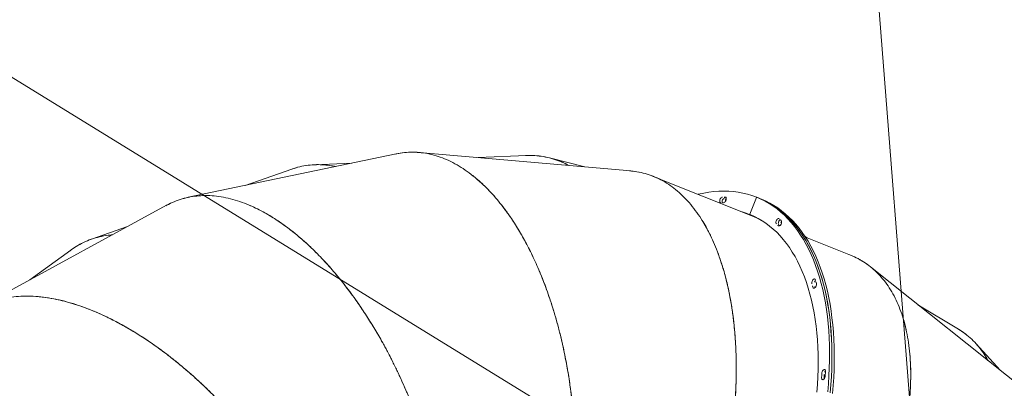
# Model space of a CAD drawing. Extents: x 5459245 to 5462690, y 5971016 to 5972523.
# Tile 52 of 198: x 5462441.603 to 5462442.923, y 5972214.771 to 5972215.264. Entities that reach past the tile are written whole.
import ezdxf

# ---------------------------------------------------------------- set-up
doc = ezdxf.new("R2010")
doc.units = 0
doc.layers.add('A_MAŁA ARCHITEKTURA', color=195, linetype='CONTINUOUS', lineweight=9)
doc.layers.add('ADT CCTV', color=102, linetype='CONTINUOUS')

# ---------------------------------------------------------------- blocks, each defined once
blk = doc.blocks.new('MEGA')
at = {"layer": 'A_MAŁA ARCHITEKTURA'}
for p, q in [((5462444.5612, 5972220.615), (5462444.5612, 5972216.3794)), ((5462444.5239, 5972219.7791), (5462444.2769, 5972219.9205)), ((5462444.4057, 5972219.8569), (5462444.343, 5972219.8827)), ((5462444.4723, 5972219.8086), (5462444.4325, 5972219.841)), ((5462444.7438, 5972219.5531), (5462444.5483, 5972219.7599)), ((5462444.6531, 5972219.6615), (5462444.6017, 5972219.7034)), ((5462444.7022, 5972219.5971), (5462444.6741, 5972219.6386)), ((5462444.8891, 5972219.2732), (5462444.7616, 5972219.5277)), ((5462444.8335, 5972219.403), (5462444.7972, 5972219.4567)), ((5462444.8616, 5972219.3282), (5462444.847, 5972219.3749)), ((5462444.9231, 5972219.1035), (5462444.8988, 5972219.2437)), ((5462444.9243, 5972219.0968), (5462444.9231, 5972219.1035)), ((5462444.9471, 5972219.111), (5462444.9236, 5972219.107)), ((5462444.9476, 5972219.1114), (5462444.9482, 5972219.108)), ((5462444.9482, 5972219.1075), (5462444.9477, 5972219.1109)), ((5462444.9482, 5972219.108), (5462444.9482, 5972219.108)), ((5462444.9482, 5972219.1077), (5462444.9482, 5972219.1078)), ((5462444.9488, 5972219.1044), (5462444.9482, 5972219.1077)), ((5462444.936, 5972219.0646), (5462444.9361, 5972219.0654)), ((5462444.9365, 5972219.0647), (5462444.9365, 5972219.0655)), ((5462444.9474, 5972218.9633), (5462444.9364, 5972219.0271)), ((5462444.9368, 5972219.0246), (5462444.9368, 5972219.028)), ((5462444.9138, 5972218.6498), (5462444.9482, 5972218.9323)), ((5462444.7877, 5972218.9066), (5462444.7876, 5972218.9065)), ((5462444.7876, 5972218.9065), (5462444.7877, 5972218.9066)), ((5462444.9389, 5972218.788), (5462444.9383, 5972218.8513)), ((5462444.9213, 5972218.7116), (5462444.9346, 5972218.7572))]:
    blk.add_line(p, q, dxfattribs=at)
at = {"layer": 'A_MAŁA ARCHITEKTURA', "flags": 128}
for points in [[(5462444.9476, 5972219.1114), (5462444.9463, 5972219.1175), (5462444.9447, 5972219.1236), (5462444.9428, 5972219.1296), (5462444.9405, 5972219.1355), (5462444.9379, 5972219.1413), (5462444.935, 5972219.1471), (5462444.9317, 5972219.1527), (5462444.9281, 5972219.1583), (5462444.9241, 5972219.1637), (5462444.9199, 5972219.1691), (5462444.9153, 5972219.1743), (5462444.9104, 5972219.1795), (5462444.9099, 5972219.18)], [(5462444.9238, 5972219.1502), (5462444.9232, 5972219.1508), (5462444.9224, 5972219.1511), (5462444.9213, 5972219.1513), (5462444.9201, 5972219.1513), (5462444.9188, 5972219.151), (5462444.9177, 5972219.1506), (5462444.9168, 5972219.15), (5462444.9163, 5972219.1494), (5462444.9161, 5972219.1487), (5462444.9162, 5972219.1481)], [(5462444.9172, 5972219.1465), (5462444.9174, 5972219.1467), (5462444.9183, 5972219.1473), (5462444.9194, 5972219.1477), (5462444.9206, 5972219.1479), (5462444.9219, 5972219.148), (5462444.923, 5972219.1478), (5462444.9238, 5972219.1474), (5462444.9244, 5972219.1469)], [(5462444.9244, 5972219.1469), (5462444.9238, 5972219.1474), (5462444.923, 5972219.1478), (5462444.9219, 5972219.148), (5462444.9206, 5972219.1479), (5462444.9194, 5972219.1477), (5462444.9183, 5972219.1473), (5462444.9174, 5972219.1467), (5462444.9172, 5972219.1465)], [(5462444.9182, 5972219.1448), (5462444.9187, 5972219.1443), (5462444.9195, 5972219.1439), (5462444.9206, 5972219.1437), (5462444.9218, 5972219.1437), (5462444.923, 5972219.144), (5462444.9242, 5972219.1444), (5462444.9251, 5972219.1449), (5462444.9257, 5972219.1456), (5462444.9259, 5972219.1463), (5462444.9257, 5972219.1469)], [(5462444.923, 5972219.1071), (5462444.9218, 5972219.1132), (5462444.9208, 5972219.117)], [(5462444.7755, 5972218.893), (5462444.7851, 5972218.8979), (5462444.7945, 5972218.9029), (5462444.8037, 5972218.908), (5462444.8127, 5972218.9132), (5462444.8214, 5972218.9185), (5462444.8299, 5972218.9239), (5462444.8382, 5972218.9295), (5462444.8462, 5972218.9351), (5462444.8539, 5972218.9408), (5462444.8614, 5972218.9466), (5462444.8686, 5972218.9525), (5462444.8756, 5972218.9585), (5462444.8822, 5972218.9645), (5462444.8886, 5972218.9707), (5462444.8947, 5972218.9768), (5462444.9005, 5972218.9831), (5462444.906, 5972218.9893), (5462444.9111, 5972218.9956), (5462444.916, 5972219.002), (5462444.9205, 5972219.0084), (5462444.9247, 5972219.0148), (5462444.9286, 5972219.0213), (5462444.9322, 5972219.0277), (5462444.9354, 5972219.0342), (5462444.9383, 5972219.0407), (5462444.9409, 5972219.0472), (5462444.9431, 5972219.0537), (5462444.945, 5972219.0601), (5462444.9465, 5972219.0666), (5462444.9477, 5972219.073), (5462444.9486, 5972219.0794), (5462444.9491, 5972219.0858), (5462444.9492, 5972219.0921), (5462444.9491, 5972219.0984), (5462444.9485, 5972219.1047), (5462444.9477, 5972219.1109)], [(5462444.9482, 5972219.1077), (5462444.9491, 5972219.1016), (5462444.9496, 5972219.0953), (5462444.9498, 5972219.089), (5462444.9497, 5972219.0827), (5462444.9492, 5972219.0763), (5462444.9483, 5972219.0699), (5462444.9472, 5972219.0635), (5462444.9456, 5972219.057), (5462444.9438, 5972219.0506), (5462444.9415, 5972219.0441), (5462444.939, 5972219.0376), (5462444.9361, 5972219.0311), (5462444.9329, 5972219.0246), (5462444.9293, 5972219.0182), (5462444.9255, 5972219.0117), (5462444.9212, 5972219.0053), (5462444.9167, 5972218.9989), (5462444.9119, 5972218.9925), (5462444.9067, 5972218.9862), (5462444.9013, 5972218.9799), (5462444.8955, 5972218.9737), (5462444.8894, 5972218.9675), (5462444.8831, 5972218.9614), (5462444.8764, 5972218.9554), (5462444.8695, 5972218.9494), (5462444.8623, 5972218.9435), (5462444.8548, 5972218.9377), (5462444.847, 5972218.932), (5462444.839, 5972218.9263), (5462444.8308, 5972218.9208), (5462444.8223, 5972218.9154), (5462444.8136, 5972218.91), (5462444.8046, 5972218.9048), (5462444.7954, 5972218.8997), (5462444.786, 5972218.8947), (5462444.7764, 5972218.8899)], [(5462444.7761, 5972218.8897), (5462444.7857, 5972218.8945), (5462444.7951, 5972218.8995), (5462444.8043, 5972218.9046), (5462444.8132, 5972218.9098), (5462444.822, 5972218.9152), (5462444.8305, 5972218.9206), (5462444.8387, 5972218.9261), (5462444.8468, 5972218.9318), (5462444.8545, 5972218.9375), (5462444.862, 5972218.9433), (5462444.8692, 5972218.9492), (5462444.8762, 5972218.9552), (5462444.8828, 5972218.9612), (5462444.8892, 5972218.9673), (5462444.8953, 5972218.9735), (5462444.9011, 5972218.9797), (5462444.9065, 5972218.986), (5462444.9117, 5972218.9923), (5462444.9166, 5972218.9987), (5462444.9211, 5972219.0051), (5462444.9253, 5972219.0115), (5462444.9292, 5972219.0179), (5462444.9328, 5972219.0244), (5462444.936, 5972219.0309), (5462444.9389, 5972219.0374), (5462444.9415, 5972219.0438), (5462444.9437, 5972219.0503), (5462444.9456, 5972219.0568), (5462444.9471, 5972219.0632), (5462444.9483, 5972219.0697), (5462444.9492, 5972219.0761), (5462444.9497, 5972219.0825), (5462444.9498, 5972219.0888), (5462444.9496, 5972219.0951), (5462444.9491, 5972219.1013), (5462444.9482, 5972219.1075)], [(5462444.9488, 5972219.1044), (5462444.9497, 5972219.0982), (5462444.9502, 5972219.092), (5462444.9504, 5972219.0857), (5462444.9503, 5972219.0793), (5462444.9498, 5972219.073), (5462444.9489, 5972219.0666), (5462444.9477, 5972219.0601), (5462444.9462, 5972219.0537), (5462444.9443, 5972219.0472), (5462444.9421, 5972219.0407), (5462444.9396, 5972219.0342), (5462444.9367, 5972219.0278), (5462444.9335, 5972219.0213), (5462444.9299, 5972219.0148), (5462444.926, 5972219.0084), (5462444.9218, 5972219.0019), (5462444.9173, 5972218.9955), (5462444.9125, 5972218.9892), (5462444.9073, 5972218.9829), (5462444.9018, 5972218.9766), (5462444.8961, 5972218.9704), (5462444.89, 5972218.9642), (5462444.8836, 5972218.9581), (5462444.877, 5972218.952), (5462444.8701, 5972218.9461), (5462444.8628, 5972218.9402), (5462444.8554, 5972218.9344), (5462444.8476, 5972218.9286), (5462444.8396, 5972218.923), (5462444.8314, 5972218.9175), (5462444.8229, 5972218.912), (5462444.8141, 5972218.9067), (5462444.8052, 5972218.9015), (5462444.796, 5972218.8964), (5462444.7866, 5972218.8914), (5462444.777, 5972218.8865)], [(5462444.7676, 5972218.9052), (5462444.7769, 5972218.9101), (5462444.7859, 5972218.915), (5462444.7947, 5972218.9201), (5462444.8032, 5972218.9252), (5462444.8116, 5972218.9305), (5462444.8197, 5972218.9359), (5462444.8275, 5972218.9414), (5462444.835, 5972218.947), (5462444.8424, 5972218.9526), (5462444.8494, 5972218.9584), (5462444.8561, 5972218.9642), (5462444.8626, 5972218.9701), (5462444.8688, 5972218.9761), (5462444.8746, 5972218.9821), (5462444.8802, 5972218.9882), (5462444.8854, 5972218.9943), (5462444.8904, 5972219.0005), (5462444.895, 5972219.0067), (5462444.8993, 5972219.013), (5462444.9033, 5972219.0192), (5462444.9069, 5972219.0255), (5462444.9102, 5972219.0318), (5462444.9132, 5972219.0382), (5462444.9158, 5972219.0445), (5462444.9181, 5972219.0508), (5462444.9201, 5972219.0571), (5462444.9217, 5972219.0634), (5462444.9229, 5972219.0697), (5462444.9238, 5972219.0759), (5462444.9244, 5972219.0822), (5462444.9246, 5972219.0883), (5462444.9245, 5972219.0945), (5462444.924, 5972219.1006), (5462444.9231, 5972219.1066)], [(5462444.9214, 5972219.1136), (5462444.9223, 5972219.11), (5462444.9233, 5972219.1053)], [(5462444.9233, 5972219.1053), (5462444.9224, 5972219.1098), (5462444.9214, 5972219.1136)], [(5462444.922, 5972219.1103), (5462444.9229, 5972219.1067), (5462444.9236, 5972219.1036)], [(5462444.923, 5972219.1071), (5462444.923, 5972219.1071), (5462444.9231, 5972219.107), (5462444.9231, 5972219.107), (5462444.9232, 5972219.107), (5462444.9233, 5972219.107), (5462444.9234, 5972219.1069), (5462444.9235, 5972219.1069), (5462444.9236, 5972219.107)], [(5462444.9236, 5972219.107), (5462444.9235, 5972219.1069), (5462444.9234, 5972219.1069), (5462444.9233, 5972219.1069), (5462444.9232, 5972219.1068), (5462444.9232, 5972219.1068), (5462444.9231, 5972219.1067), (5462444.9231, 5972219.1067), (5462444.9231, 5972219.1066)], [(5462444.9471, 5972219.111), (5462444.9472, 5972219.1111), (5462444.9473, 5972219.1111), (5462444.9474, 5972219.1111), (5462444.9475, 5972219.1112), (5462444.9475, 5972219.1112), (5462444.9476, 5972219.1113), (5462444.9476, 5972219.1113), (5462444.9476, 5972219.1114)], [(5462444.9477, 5972219.1109), (5462444.9476, 5972219.1109), (5462444.9476, 5972219.111), (5462444.9476, 5972219.111), (5462444.9475, 5972219.111), (5462444.9474, 5972219.111), (5462444.9473, 5972219.1111), (5462444.9472, 5972219.111), (5462444.9471, 5972219.111)], [(5462444.9305, 5972219.066), (5462444.9305, 5972219.0653), (5462444.9309, 5972219.0648), (5462444.9317, 5972219.0643), (5462444.9327, 5972219.0641), (5462444.9339, 5972219.0641), (5462444.9352, 5972219.0643), (5462444.9363, 5972219.0646), (5462444.9373, 5972219.0652), (5462444.938, 5972219.0658), (5462444.9383, 5972219.0665)], [(5462444.939, 5972219.0703), (5462444.9389, 5972219.0709), (5462444.9385, 5972219.0715), (5462444.9377, 5972219.0719), (5462444.9367, 5972219.0721), (5462444.9355, 5972219.0722), (5462444.9342, 5972219.072), (5462444.9331, 5972219.0716), (5462444.9321, 5972219.071), (5462444.9315, 5972219.0704), (5462444.9312, 5972219.0697)], [(5462444.9387, 5972219.0684), (5462444.9383, 5972219.0686), (5462444.9373, 5972219.0688), (5462444.9361, 5972219.0688), (5462444.9348, 5972219.0686), (5462444.9337, 5972219.0682), (5462444.9327, 5972219.0677), (5462444.9321, 5972219.0671), (5462444.9318, 5972219.0664)], [(5462444.9318, 5972219.0664), (5462444.9321, 5972219.0671), (5462444.9327, 5972219.0677), (5462444.9337, 5972219.0682), (5462444.9348, 5972219.0686), (5462444.9361, 5972219.0688), (5462444.9373, 5972219.0688), (5462444.9383, 5972219.0686), (5462444.9387, 5972219.0684)], [(5462444.8844, 5972218.9835), (5462444.884, 5972218.9828), (5462444.884, 5972218.9822), (5462444.8843, 5972218.9816), (5462444.885, 5972218.9811), (5462444.886, 5972218.9808), (5462444.8871, 5972218.9807), (5462444.8884, 5972218.9809), (5462444.8895, 5972218.9812), (5462444.8906, 5972218.9817), (5462444.8913, 5972218.9823)], [(5462444.8947, 5972218.986), (5462444.8951, 5972218.9867), (5462444.8951, 5972218.9874), (5462444.8947, 5972218.9879), (5462444.894, 5972218.9884), (5462444.893, 5972218.9887), (5462444.8919, 5972218.9887), (5462444.8906, 5972218.9886), (5462444.8895, 5972218.9883), (5462444.8884, 5972218.9878), (5462444.8877, 5972218.9871)], [(5462444.7871, 5972218.9099), (5462444.7863, 5972218.9093), (5462444.7858, 5972218.9087), (5462444.7856, 5972218.908), (5462444.7859, 5972218.9074), (5462444.7865, 5972218.9069), (5462444.7874, 5972218.9065), (5462444.7885, 5972218.9064), (5462444.7897, 5972218.9065), (5462444.7909, 5972218.9068), (5462444.792, 5972218.9072)], [(5462444.7924, 5972218.9129), (5462444.7918, 5972218.9125), (5462444.7911, 5972218.9121), (5462444.7904, 5972218.9118), (5462444.7898, 5972218.9114), (5462444.7891, 5972218.911), (5462444.7885, 5972218.9107), (5462444.7878, 5972218.9103), (5462444.7871, 5972218.9099)], [(5462444.793, 5972218.9095), (5462444.7923, 5972218.9092), (5462444.7917, 5972218.9088), (5462444.791, 5972218.9084), (5462444.7904, 5972218.9081), (5462444.7897, 5972218.9077), (5462444.789, 5972218.9073), (5462444.7884, 5972218.9069), (5462444.7877, 5972218.9066)], [(5462444.7877, 5972218.9066), (5462444.7884, 5972218.9069), (5462444.789, 5972218.9073), (5462444.7897, 5972218.9077), (5462444.7904, 5972218.9081), (5462444.791, 5972218.9084), (5462444.7917, 5972218.9088), (5462444.7923, 5972218.9092), (5462444.793, 5972218.9095)], [(5462444.792, 5972218.9072), (5462444.7927, 5972218.9076), (5462444.7934, 5972218.908), (5462444.7941, 5972218.9084), (5462444.7947, 5972218.9087), (5462444.7954, 5972218.9091), (5462444.7961, 5972218.9095), (5462444.7968, 5972218.9099), (5462444.7974, 5972218.9102)], [(5462444.7974, 5972218.9102), (5462444.7983, 5972218.9108), (5462444.7988, 5972218.9115), (5462444.7989, 5972218.9122), (5462444.7986, 5972218.9128), (5462444.798, 5972218.9133), (5462444.7971, 5972218.9136), (5462444.7959, 5972218.9137), (5462444.7947, 5972218.9136), (5462444.7935, 5972218.9134), (5462444.7924, 5972218.9129)]]:
    blk.add_lwpolyline(points, dxfattribs=at)
at = {"layer": 'A_MAŁA ARCHITEKTURA'}
for centre, radius, start, end in [((5462444.8107, 5972219.0834), 0.1237, 29.7216, 31.4809), ((5462444.9219, 5972219.1383), 0.00636, 70.6675, 115.6473), ((5462444.8161, 5972219.0843), 0.1263, 29.7216, 31.4809), ((5462444.8161, 5972219.0806), 0.127, 30.5924, 31.4786), ((5462444.816, 5972219.0806), 0.127, 30.5926, 31.4784), ((5462444.8194, 5972219.0856), 0.1053, 2.354, 9.8255), ((5462444.8093, 5972219.0913), 0.1237, 348.186, 349.9454), ((5462444.8106, 5972219.0879), 0.1231, 349.0481, 349.9477), ((5462444.8106, 5972219.0879), 0.123, 349.0479, 349.9479), ((5462444.937, 5972219.059), 0.00646, 84.4025, 128.6166), ((5462444.8147, 5972219.0923), 0.1263, 348.186, 349.9454), ((5462444.6917, 5972219.1606), 0.2618, 317.4321, 318.4997), ((5462444.6927, 5972219.1568), 0.2611, 317.6445, 318.5003), ((5462444.693, 5972219.1566), 0.2608, 317.6439, 318.501), ((5462444.8925, 5972218.9792), 0.00628, 76.3993, 132.3527), ((5462444.6946, 5972219.163), 0.2671, 317.4321, 318.4997), ((5462444.7964, 5972218.9034), 0.00701, 80.4156, 118.4688)]:
    blk.add_arc(centre, radius, start, end, dxfattribs=at)
for points, knots in [([(5462444.3204, 5972219.5244), (5462444.3211, 5972219.5265), (5462444.3225, 5972219.5306), (5462444.3245, 5972219.5367), (5462444.3264, 5972219.5426), (5462444.3282, 5972219.5483), (5462444.3299, 5972219.5537), (5462444.3314, 5972219.559), (5462444.3329, 5972219.5641), (5462444.3345, 5972219.5699), (5462444.3362, 5972219.5764), (5462444.3381, 5972219.5836), (5462444.3398, 5972219.5906), (5462444.3414, 5972219.5974), (5462444.3432, 5972219.6055), (5462444.3452, 5972219.6148), (5462444.3472, 5972219.6252), (5462444.349, 5972219.6356), (5462444.3506, 5972219.646), (5462444.3521, 5972219.6565), (5462444.3537, 5972219.67), (5462444.3553, 5972219.6861), (5462444.3564, 5972219.7052), (5462444.3569, 5972219.7239), (5462444.3565, 5972219.7422), (5462444.3555, 5972219.7599), (5462444.3537, 5972219.777), (5462444.3512, 5972219.7935), (5462444.348, 5972219.8093), (5462444.3441, 5972219.8244), (5462444.3395, 5972219.8387), (5462444.3341, 5972219.8521), (5462444.3282, 5972219.8646), (5462444.3215, 5972219.8762), (5462444.3143, 5972219.8869), (5462444.3064, 5972219.8966), (5462444.298, 5972219.9052), (5462444.289, 5972219.9128), (5462444.2794, 5972219.9193), (5462444.2694, 5972219.9247), (5462444.259, 5972219.929), (5462444.2517, 5972219.9309), (5462444.248, 5972219.9319)], [0, 0, 0, 0, 0.011076, 0.021782, 0.032117, 0.042081, 0.051675, 0.060898, 0.06975, 0.078515, 0.091423, 0.104012, 0.116284, 0.128237, 0.140181, 0.159016, 0.177349, 0.195179, 0.214272, 0.233261, 0.251909, 0.287253, 0.321712, 0.358359, 0.394145, 0.429072, 0.46504, 0.501024, 0.536415, 0.571868, 0.607918, 0.643563, 0.678823, 0.714842, 0.75061, 0.786127, 0.821817, 0.8576, 0.893276, 0.928889, 0.964588, 1, 1, 1, 1]), ([(5462444.3291, 5972219.8623), (5462444.3303, 5972219.8598), (5462444.3331, 5972219.8543), (5462444.3371, 5972219.8448), (5462444.341, 5972219.834), (5462444.3445, 5972219.8227), (5462444.3476, 5972219.8108), (5462444.3499, 5972219.7999), (5462444.3517, 5972219.7903), (5462444.353, 5972219.7819), (5462444.3541, 5972219.7733), (5462444.355, 5972219.7644), (5462444.3557, 5972219.7553), (5462444.3563, 5972219.7454), (5462444.3567, 5972219.7345), (5462444.3568, 5972219.7228), (5462444.3566, 5972219.7106), (5462444.356, 5972219.698), (5462444.3552, 5972219.6853), (5462444.3542, 5972219.6744), (5462444.3532, 5972219.6654), (5462444.3523, 5972219.6581), (5462444.3513, 5972219.6506), (5462444.3501, 5972219.6429), (5462444.3489, 5972219.635), (5462444.3475, 5972219.627), (5462444.3459, 5972219.6189), (5462444.3441, 5972219.6097), (5462444.3419, 5972219.5996), (5462444.3392, 5972219.5882), (5462444.3364, 5972219.5771), (5462444.3335, 5972219.5662), (5462444.3304, 5972219.5555), (5462444.3269, 5972219.5441), (5462444.3237, 5972219.534), (5462444.3209, 5972219.5259), (5462444.319, 5972219.5203), (5462444.3171, 5972219.5152), (5462444.3152, 5972219.5098), (5462444.3128, 5972219.5034), (5462444.3102, 5972219.4966), (5462444.3075, 5972219.4899), (5462444.305, 5972219.4838), (5462444.3027, 5972219.4784), (5462444.3007, 5972219.4736), (5462444.2994, 5972219.4707), (5462444.2988, 5972219.4693)], [0, 0, 0, 0, 0.027644, 0.063341, 0.099386, 0.13578, 0.172522, 0.208595, 0.231893, 0.255416, 0.279165, 0.303138, 0.327337, 0.351762, 0.380839, 0.410455, 0.44061, 0.471303, 0.502534, 0.531978, 0.548933, 0.566183, 0.583729, 0.601569, 0.619704, 0.638134, 0.65686, 0.67588, 0.700727, 0.726569, 0.753405, 0.776609, 0.800632, 0.826547, 0.854354, 0.869363, 0.882317, 0.892531, 0.904952, 0.919579, 0.936413, 0.952277, 0.966485, 0.979175, 0.990346, 1, 1, 1, 1]), ([(5462444.4043, 5972219.8574), (5462444.4074, 5972219.8561), (5462444.414, 5972219.8534), (5462444.4234, 5972219.8479), (5462444.4326, 5972219.8412), (5462444.4411, 5972219.8335), (5462444.4476, 5972219.8265), (5462444.451, 5972219.8217), (5462444.4521, 5972219.8202)], [0, 0, 0, 0, 0.163958, 0.351628, 0.539264, 0.726203, 0.913618, 1, 1, 1, 1]), ([(5462444.4522, 5972219.8201), (5462444.4516, 5972219.8209), (5462444.4488, 5972219.825), (5462444.443, 5972219.8315), (5462444.4347, 5972219.8395), (5462444.4256, 5972219.8464), (5462444.416, 5972219.8523), (5462444.4091, 5972219.8554), (5462444.4057, 5972219.8569)], [0, 0, 0, 0, 0.044446, 0.235711, 0.427039, 0.618958, 0.810801, 1, 1, 1, 1]), ([(5462444.4755, 5972219.3681), (5462444.478, 5972219.3716), (5462444.4828, 5972219.3782), (5462444.4894, 5972219.388), (5462444.4957, 5972219.3975), (5462444.502, 5972219.4073), (5462444.5082, 5972219.4175), (5462444.5144, 5972219.4278), (5462444.52, 5972219.4378), (5462444.5253, 5972219.4475), (5462444.5302, 5972219.4568), (5462444.5349, 5972219.4662), (5462444.5394, 5972219.4756), (5462444.5437, 5972219.4849), (5462444.5483, 5972219.4951), (5462444.553, 5972219.5063), (5462444.5577, 5972219.5184), (5462444.5619, 5972219.5302), (5462444.5658, 5972219.5417), (5462444.5693, 5972219.5531), (5462444.5724, 5972219.5643), (5462444.5752, 5972219.5754), (5462444.5776, 5972219.5861), (5462444.5796, 5972219.5965), (5462444.5812, 5972219.6066), (5462444.5829, 5972219.6188), (5462444.5842, 5972219.6328), (5462444.5848, 5972219.6484), (5462444.5845, 5972219.6634), (5462444.5833, 5972219.6778), (5462444.5812, 5972219.6915), (5462444.5782, 5972219.7046), (5462444.5743, 5972219.7169), (5462444.5696, 5972219.7284), (5462444.564, 5972219.7391), (5462444.5575, 5972219.749), (5462444.5503, 5972219.7579), (5462444.5422, 5972219.766), (5462444.5335, 5972219.7731), (5462444.5271, 5972219.7771), (5462444.5239, 5972219.7791)], [0, 0, 0, 0, 0.021397, 0.041159, 0.059286, 0.079279, 0.100059, 0.119873, 0.140602, 0.159131, 0.177132, 0.195353, 0.213998, 0.232246, 0.250097, 0.274426, 0.298303, 0.321726, 0.344695, 0.367212, 0.390612, 0.41307, 0.435257, 0.457173, 0.478818, 0.500193, 0.536512, 0.572356, 0.607725, 0.643316, 0.679262, 0.714914, 0.750273, 0.786185, 0.821948, 0.857562, 0.893189, 0.928925, 0.964647, 1, 1, 1, 1]), ([(5462444.5227, 5972219.7796), (5462444.5255, 5972219.778), (5462444.5317, 5972219.7744), (5462444.5402, 5972219.7677), (5462444.5462, 5972219.7623), (5462444.549, 5972219.759), (5462444.5493, 5972219.7586)], [0, 0, 0, 0, 0.288623, 0.622619, 0.956494, 1, 1, 1, 1]), ([(5462444.5814, 5972219.689), (5462444.5818, 5972219.6863), (5462444.5829, 5972219.6802), (5462444.584, 5972219.67), (5462444.5846, 5972219.6585), (5462444.5847, 5972219.6466), (5462444.5842, 5972219.6344), (5462444.5833, 5972219.6233), (5462444.5822, 5972219.6136), (5462444.581, 5972219.6052), (5462444.5796, 5972219.5966), (5462444.5779, 5972219.5878), (5462444.576, 5972219.5789), (5462444.5737, 5972219.5692), (5462444.5709, 5972219.5588), (5462444.5676, 5972219.5475), (5462444.5639, 5972219.5359), (5462444.5597, 5972219.524), (5462444.5552, 5972219.5121), (5462444.5511, 5972219.5019), (5462444.5476, 5972219.4936), (5462444.5446, 5972219.4868), (5462444.5415, 5972219.4799), (5462444.5382, 5972219.4729), (5462444.5347, 5972219.4657), (5462444.531, 5972219.4585), (5462444.5272, 5972219.4511), (5462444.5223, 5972219.4419), (5462444.516, 5972219.4306), (5462444.5083, 5972219.4176), (5462444.5017, 5972219.4069), (5462444.4964, 5972219.3985), (5462444.4923, 5972219.3924), (5462444.4881, 5972219.3861), (5462444.4841, 5972219.3803), (5462444.4806, 5972219.3752), (5462444.4775, 5972219.3709), (5462444.4745, 5972219.3667), (5462444.4712, 5972219.3622), (5462444.4677, 5972219.3576), (5462444.4638, 5972219.3524), (5462444.4596, 5972219.3468), (5462444.455, 5972219.3411), (5462444.4507, 5972219.3358), (5462444.4469, 5972219.3311), (5462444.4436, 5972219.3272), (5462444.441, 5972219.3241), (5462444.4395, 5972219.3223), (5462444.4389, 5972219.3216)], [0, 0, 0, 0, 0.027644, 0.063342, 0.099386, 0.13578, 0.172523, 0.208595, 0.231893, 0.255417, 0.279165, 0.303138, 0.327337, 0.351762, 0.38084, 0.410456, 0.44061, 0.471303, 0.502534, 0.531979, 0.548934, 0.566184, 0.583729, 0.601569, 0.619704, 0.638135, 0.65686, 0.675881, 0.708576, 0.742974, 0.776038, 0.791558, 0.807685, 0.82442, 0.840635, 0.853931, 0.864329, 0.875478, 0.887378, 0.900028, 0.91343, 0.929443, 0.945359, 0.96074, 0.973896, 0.984824, 0.993525, 1, 1, 1, 1]), ([(5462444.652, 5972219.6623), (5462444.6545, 5972219.6602), (5462444.66, 5972219.6557), (5462444.6674, 5972219.6478), (5462444.674, 5972219.6391), (5462444.6795, 5972219.6301), (5462444.6837, 5972219.6217), (5462444.6859, 5972219.6159), (5462444.6868, 5972219.6133)], [0, 0, 0, 0, 0.162546, 0.351579, 0.540545, 0.705244, 0.870426, 1, 1, 1, 1]), ([(5462444.6868, 5972219.6133), (5462444.6866, 5972219.6141), (5462444.6851, 5972219.6187), (5462444.6814, 5972219.6264), (5462444.6758, 5972219.6365), (5462444.6691, 5972219.6457), (5462444.6616, 5972219.6542), (5462444.6559, 5972219.6591), (5462444.6531, 5972219.6615)], [0, 0, 0, 0, 0.03769, 0.230506, 0.423386, 0.616861, 0.810259, 1, 1, 1, 1]), ([(5462444.5788, 5972219.1736), (5462444.5822, 5972219.1762), (5462444.5887, 5972219.1812), (5462444.5979, 5972219.1886), (5462444.6067, 5972219.1959), (5462444.6155, 5972219.2035), (5462444.6244, 5972219.2114), (5462444.6334, 5972219.2196), (5462444.6412, 5972219.2271), (5462444.6481, 5972219.2339), (5462444.6539, 5972219.2397), (5462444.6595, 5972219.2455), (5462444.6648, 5972219.2512), (5462444.67, 5972219.2569), (5462444.675, 5972219.2624), (5462444.6798, 5972219.2679), (5462444.6858, 5972219.2749), (5462444.6929, 5972219.2836), (5462444.7009, 5972219.2938), (5462444.7084, 5972219.3039), (5462444.7154, 5972219.3138), (5462444.7221, 5972219.3237), (5462444.7283, 5972219.3335), (5462444.7341, 5972219.3433), (5462444.7395, 5972219.3528), (5462444.7444, 5972219.3622), (5462444.7489, 5972219.3714), (5462444.754, 5972219.3826), (5462444.7593, 5972219.3957), (5462444.7644, 5972219.4105), (5462444.7684, 5972219.4249), (5462444.7714, 5972219.439), (5462444.7734, 5972219.4528), (5462444.7743, 5972219.4661), (5462444.7741, 5972219.479), (5462444.7729, 5972219.4914), (5462444.7707, 5972219.5033), (5462444.7674, 5972219.5146), (5462444.763, 5972219.5252), (5462444.7576, 5972219.5353), (5462444.7513, 5972219.5446), (5462444.7463, 5972219.5503), (5462444.7438, 5972219.5531)], [0, 0, 0, 0, 0.021397, 0.041159, 0.059285, 0.079279, 0.100059, 0.119873, 0.141168, 0.155678, 0.169933, 0.183933, 0.197677, 0.211165, 0.224398, 0.237376, 0.250098, 0.274428, 0.298304, 0.321727, 0.344696, 0.367213, 0.390613, 0.413071, 0.435258, 0.457174, 0.478819, 0.500193, 0.536513, 0.572356, 0.607726, 0.643316, 0.679262, 0.714914, 0.750274, 0.786186, 0.821948, 0.857563, 0.893189, 0.928925, 0.964647, 1, 1, 1, 1]), ([(5462444.7428, 5972219.5541), (5462444.745, 5972219.5516), (5462444.7499, 5972219.5464), (5462444.7561, 5972219.5375), (5462444.7603, 5972219.5306), (5462444.7621, 5972219.5267), (5462444.7623, 5972219.5262)], [0, 0, 0, 0, 0.291341, 0.624061, 0.956661, 1, 1, 1, 1]), ([(5462444.7729, 5972219.4503), (5462444.7725, 5972219.4476), (5462444.7718, 5972219.4413), (5462444.7698, 5972219.4313), (5462444.7672, 5972219.4202), (5462444.7638, 5972219.4087), (5462444.7598, 5972219.3971), (5462444.7558, 5972219.3868), (5462444.7519, 5972219.3778), (5462444.7483, 5972219.3701), (5462444.7445, 5972219.3623), (5462444.7403, 5972219.3544), (5462444.7359, 5972219.3464), (5462444.7309, 5972219.3378), (5462444.7252, 5972219.3286), (5462444.7188, 5972219.3187), (5462444.7119, 5972219.3087), (5462444.7045, 5972219.2985), (5462444.6967, 5972219.2884), (5462444.6899, 5972219.2799), (5462444.6841, 5972219.2729), (5462444.6793, 5972219.2673), (5462444.6743, 5972219.2616), (5462444.6691, 5972219.2558), (5462444.6637, 5972219.25), (5462444.6581, 5972219.2441), (5462444.6523, 5972219.2381), (5462444.6449, 5972219.2307), (5462444.6356, 5972219.2218), (5462444.6245, 5972219.2115), (5462444.6151, 5972219.2032), (5462444.6076, 5972219.1967), (5462444.6019, 5972219.192), (5462444.5961, 5972219.1872), (5462444.5906, 5972219.1828), (5462444.5858, 5972219.179), (5462444.5815, 5972219.1757), (5462444.5775, 5972219.1725), (5462444.5731, 5972219.1692), (5462444.5684, 5972219.1658), (5462444.5631, 5972219.1619), (5462444.5574, 5972219.1579), (5462444.5514, 5972219.1537), (5462444.5458, 5972219.1498), (5462444.5407, 5972219.1464), (5462444.5365, 5972219.1436), (5462444.5331, 5972219.1414), (5462444.5312, 5972219.1402), (5462444.5303, 5972219.1396)], [0, 0, 0, 0, 0.0276442, 0.0633415, 0.0993865, 0.1357799, 0.1725225, 0.2085948, 0.2318932, 0.2554165, 0.2791648, 0.3031384, 0.3273373, 0.3517618, 0.3808397, 0.4104557, 0.44061, 0.4713029, 0.5025344, 0.5319786, 0.5489337, 0.5661838, 0.5837289, 0.6015691, 0.6197043, 0.6381347, 0.6568602, 0.6758807, 0.7085759, 0.7429739, 0.7760383, 0.791558, 0.8076851, 0.8244197, 0.8406349, 0.8539306, 0.8643287, 0.8754777, 0.8873775, 0.9000283, 0.9134299, 0.9294426, 0.9453586, 0.9607406, 0.9738958, 0.984824, 0.9935255, 1, 1, 1, 1]), ([(5462444.8326, 5972219.4042), (5462444.8345, 5972219.4014), (5462444.8384, 5972219.3955), (5462444.8432, 5972219.3857), (5462444.847, 5972219.3755), (5462444.8497, 5972219.3654), (5462444.8513, 5972219.3562), (5462444.8517, 5972219.3502), (5462444.8519, 5972219.3476)], [0, 0, 0, 0, 0.165248, 0.355373, 0.545428, 0.711078, 0.877213, 1, 1, 1, 1]), ([(5462444.8519, 5972219.3476), (5462444.8519, 5972219.3482), (5462444.8518, 5972219.3529), (5462444.8505, 5972219.3612), (5462444.848, 5972219.3725), (5462444.8443, 5972219.3832), (5462444.8396, 5972219.3935), (5462444.8355, 5972219.3998), (5462444.8335, 5972219.4029)], [0, 0, 0, 0, 0.030596, 0.22578, 0.420384, 0.614644, 0.809371, 1, 1, 1, 1]), ([(5462444.6216, 5972218.9576), (5462444.6256, 5972218.9591), (5462444.6332, 5972218.962), (5462444.6442, 5972218.9664), (5462444.6547, 5972218.9709), (5462444.6654, 5972218.9756), (5462444.6762, 5972218.9806), (5462444.6871, 5972218.9859), (5462444.6967, 5972218.9908), (5462444.7053, 5972218.9953), (5462444.7125, 5972218.9992), (5462444.7195, 5972219.0031), (5462444.7263, 5972219.007), (5462444.7329, 5972219.0109), (5462444.7393, 5972219.0148), (5462444.7455, 5972219.0187), (5462444.7533, 5972219.0237), (5462444.7626, 5972219.0299), (5462444.7732, 5972219.0374), (5462444.7833, 5972219.0449), (5462444.7928, 5972219.0523), (5462444.8021, 5972219.0599), (5462444.8109, 5972219.0675), (5462444.8193, 5972219.0752), (5462444.8272, 5972219.0827), (5462444.8346, 5972219.0903), (5462444.8416, 5972219.0978), (5462444.8497, 5972219.1071), (5462444.8585, 5972219.118), (5462444.8677, 5972219.1307), (5462444.8757, 5972219.1434), (5462444.8826, 5972219.156), (5462444.8885, 5972219.1686), (5462444.8932, 5972219.1812), (5462444.8968, 5972219.1935), (5462444.8992, 5972219.2058), (5462444.9005, 5972219.2178), (5462444.9005, 5972219.2296), (5462444.8995, 5972219.241), (5462444.8972, 5972219.2522), (5462444.8939, 5972219.263), (5462444.8907, 5972219.2698), (5462444.8891, 5972219.2732)], [0, 0, 0, 0, 0.021397, 0.041159, 0.059285, 0.079279, 0.100059, 0.119873, 0.141168, 0.155678, 0.169933, 0.183933, 0.197677, 0.211165, 0.224398, 0.237376, 0.250098, 0.274428, 0.298304, 0.321727, 0.344696, 0.367213, 0.390613, 0.413071, 0.435258, 0.457174, 0.478819, 0.500193, 0.536513, 0.572356, 0.607726, 0.643316, 0.679262, 0.714914, 0.750274, 0.786186, 0.821948, 0.857563, 0.893189, 0.928925, 0.964647, 1, 1, 1, 1]), ([(5462444.8884, 5972219.2745), (5462444.8899, 5972219.2715), (5462444.8931, 5972219.2651), (5462444.8964, 5972219.2548), (5462444.8985, 5972219.2469), (5462444.899, 5972219.2425), (5462444.8991, 5972219.2419)], [0, 0, 0, 0, 0.288795, 0.619226, 0.949826, 1, 1, 1, 1]), ([(5462444.883, 5972219.1572), (5462444.8814, 5972219.1541), (5462444.878, 5972219.1473), (5462444.8716, 5972219.1369), (5462444.8642, 5972219.1258), (5462444.8559, 5972219.1147), (5462444.8469, 5972219.1038), (5462444.8372, 5972219.0929), (5462444.8266, 5972219.0821), (5462444.8169, 5972219.073), (5462444.8086, 5972219.0655), (5462444.8019, 5972219.0598), (5462444.7951, 5972219.0542), (5462444.788, 5972219.0485), (5462444.7806, 5972219.0428), (5462444.7729, 5972219.0372), (5462444.7649, 5972219.0316), (5462444.7556, 5972219.0252), (5462444.7446, 5972219.0181), (5462444.7317, 5972219.0101), (5462444.7179, 5972219.0021), (5462444.7057, 5972218.9954), (5462444.6954, 5972218.9901), (5462444.6873, 5972218.986), (5462444.679, 5972218.9819), (5462444.6706, 5972218.978), (5462444.6628, 5972218.9745), (5462444.6558, 5972218.9714), (5462444.6491, 5972218.9685), (5462444.642, 5972218.9656), (5462444.6354, 5972218.9629), (5462444.6296, 5972218.9606), (5462444.6247, 5972218.9587), (5462444.62, 5972218.9569), (5462444.6149, 5972218.9551), (5462444.6095, 5972218.9531), (5462444.6035, 5972218.951), (5462444.597, 5972218.9488), (5462444.5902, 5972218.9466), (5462444.5836, 5972218.9445), (5462444.5778, 5972218.9427), (5462444.5728, 5972218.9412), (5462444.5688, 5972218.94), (5462444.5664, 5972218.9393), (5462444.5653, 5972218.939)], [0, 0, 0, 0, 0.035119, 0.076501, 0.118371, 0.160732, 0.202622, 0.243832, 0.285755, 0.328389, 0.352252, 0.374824, 0.397724, 0.42095, 0.444504, 0.468384, 0.492591, 0.516443, 0.551374, 0.587574, 0.625042, 0.663779, 0.684929, 0.705385, 0.726496, 0.748263, 0.768562, 0.784369, 0.80083, 0.817944, 0.835711, 0.849371, 0.859812, 0.87108, 0.883176, 0.896099, 0.909849, 0.925563, 0.941993, 0.957975, 0.971767, 0.983369, 0.99278, 1, 1, 1, 1]), ([(5462444.6001, 5972218.7384), (5462444.6044, 5972218.7387), (5462444.6126, 5972218.7393), (5462444.6243, 5972218.7403), (5462444.6357, 5972218.7416), (5462444.6473, 5972218.743), (5462444.6591, 5972218.7447), (5462444.671, 5972218.7466), (5462444.6817, 5972218.7485), (5462444.6912, 5972218.7503), (5462444.6992, 5972218.752), (5462444.7071, 5972218.7537), (5462444.7147, 5972218.7555), (5462444.7221, 5972218.7573), (5462444.7294, 5972218.7592), (5462444.7364, 5972218.7611), (5462444.7453, 5972218.7637), (5462444.756, 5972218.7669), (5462444.7683, 5972218.771), (5462444.7801, 5972218.7753), (5462444.7914, 5972218.7796), (5462444.8025, 5972218.7842), (5462444.8131, 5972218.789), (5462444.8234, 5972218.7939), (5462444.8331, 5972218.7988), (5462444.8424, 5972218.8039), (5462444.8512, 5972218.8091), (5462444.8617, 5972218.8156), (5462444.8733, 5972218.8236), (5462444.8857, 5972218.8331), (5462444.8971, 5972218.8429), (5462444.9074, 5972218.853), (5462444.9166, 5972218.8634), (5462444.9247, 5972218.874), (5462444.9317, 5972218.8848), (5462444.9376, 5972218.8958), (5462444.9423, 5972218.907), (5462444.9458, 5972218.9182), (5462444.948, 5972218.9295), (5462444.9491, 5972218.9408), (5462444.949, 5972218.9522), (5462444.948, 5972218.9596), (5462444.9474, 5972218.9633)], [0, 0, 0, 0, 0.021397, 0.041159, 0.059285, 0.079279, 0.100059, 0.119873, 0.141168, 0.155678, 0.169933, 0.183933, 0.197677, 0.211165, 0.224398, 0.237376, 0.250098, 0.274428, 0.298304, 0.321727, 0.344696, 0.367213, 0.390613, 0.413071, 0.435258, 0.457174, 0.478819, 0.500193, 0.536513, 0.572356, 0.607726, 0.643316, 0.679262, 0.714914, 0.750274, 0.786186, 0.821948, 0.857563, 0.893189, 0.928925, 0.964647, 1, 1, 1, 1]), ([(5462444.9472, 5972218.9642), (5462444.9477, 5972218.9611), (5462444.9489, 5972218.9542), (5462444.9491, 5972218.9436), (5462444.9488, 5972218.9354), (5462444.948, 5972218.9311), (5462444.9479, 5972218.9305)], [0, 0, 0, 0, 0.2775, 0.613292, 0.94919, 1, 1, 1, 1]), ([(5462444.9064, 5972218.8524), (5462444.9041, 5972218.85), (5462444.8986, 5972218.8443), (5462444.8885, 5972218.8354), (5462444.8764, 5972218.8258), (5462444.8633, 5972218.8166), (5462444.8493, 5972218.8078), (5462444.8344, 5972218.7994), (5462444.8212, 5972218.7928), (5462444.8104, 5972218.7877), (5462444.8024, 5972218.7842), (5462444.7942, 5972218.7808), (5462444.7857, 5972218.7774), (5462444.777, 5972218.7741), (5462444.7679, 5972218.7709), (5462444.7588, 5972218.7678), (5462444.748, 5972218.7645), (5462444.7354, 5972218.7608), (5462444.7207, 5972218.7569), (5462444.7052, 5972218.7532), (5462444.6915, 5972218.7504), (5462444.6802, 5972218.7482), (5462444.6712, 5972218.7466), (5462444.6621, 5972218.7452), (5462444.653, 5972218.7438), (5462444.6439, 5972218.7426), (5462444.635, 5972218.7415), (5462444.6258, 5972218.7405), (5462444.6168, 5972218.7396), (5462444.6094, 5972218.739), (5462444.6035, 5972218.7386), (5462444.5984, 5972218.7383), (5462444.593, 5972218.7379), (5462444.5872, 5972218.7376), (5462444.5809, 5972218.7373), (5462444.574, 5972218.7371), (5462444.5668, 5972218.7369), (5462444.5599, 5972218.7368), (5462444.5537, 5972218.7368), (5462444.5486, 5972218.7368), (5462444.5444, 5972218.7368), (5462444.542, 5972218.7369), (5462444.5409, 5972218.7369)], [0, 0, 0, 0, 0.03362, 0.081487, 0.129993, 0.178809, 0.226094, 0.274303, 0.323436, 0.347121, 0.369936, 0.393077, 0.416543, 0.440335, 0.464453, 0.488897, 0.512519, 0.547843, 0.584432, 0.622286, 0.661406, 0.682438, 0.703123, 0.724462, 0.746455, 0.766694, 0.786792, 0.807907, 0.830039, 0.848066, 0.858675, 0.870103, 0.882351, 0.895419, 0.909306, 0.925349, 0.941915, 0.958002, 0.971855, 0.983472, 0.992854, 1, 1, 1, 1]), ([(5462444.9388, 5972218.7895), (5462444.9388, 5972218.7862), (5462444.9389, 5972218.7791), (5462444.9374, 5972218.7684), (5462444.935, 5972218.7578), (5462444.9316, 5972218.7479), (5462444.9279, 5972218.7395), (5462444.925, 5972218.7344), (5462444.9238, 5972218.7323)], [0, 0, 0, 0, 0.166306, 0.358219, 0.550063, 0.717271, 0.88497, 1, 1, 1, 1]), ([(5462444.9238, 5972218.7322), (5462444.9241, 5972218.7327), (5462444.9265, 5972218.7365), (5462444.9299, 5972218.744), (5462444.9341, 5972218.7547), (5462444.9369, 5972218.7657), (5462444.9387, 5972218.7768), (5462444.9388, 5972218.7843), (5462444.9389, 5972218.788)], [0, 0, 0, 0, 0.023546, 0.219574, 0.415667, 0.612364, 0.808984, 1, 1, 1, 1])]:
    blk.add_open_spline(points, degree=3, knots=knots, dxfattribs=at)
blk = doc.blocks.new('A770198')
at = {"layer": 'ADT CCTV', "color": 140, "lineweight": 9}
blk.add_line((0.6708, 12.7336), (22.305, 12.7213), dxfattribs=at)
blk.add_arc((30, 19.0421), 30, 140.60054, 219.40054, dxfattribs=at)
blk = doc.blocks.new('G$CFAE608CC')
at = {"layer": 'ADT CCTV', "rotation": 90}
blk.add_blockref('A770198', (38.0838, 0), dxfattribs=at)

msp = doc.modelspace()

# ---------------------------------------------------------------- block references
at = {"layer": 'A_MAŁA ARCHITEKTURA', "color": 6, "rotation": 58.39971502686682}
msp.add_blockref('MEGA', (7686859.5945, -1809666.1669), dxfattribs=at)
at = {"layer": 'ADT CCTV', "rotation": 184.5356804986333}
msp.add_blockref('G$CFAE608CC', (5462467.5094, 5972223.8305), dxfattribs=at)

doc.saveas('drawing.dxf')
